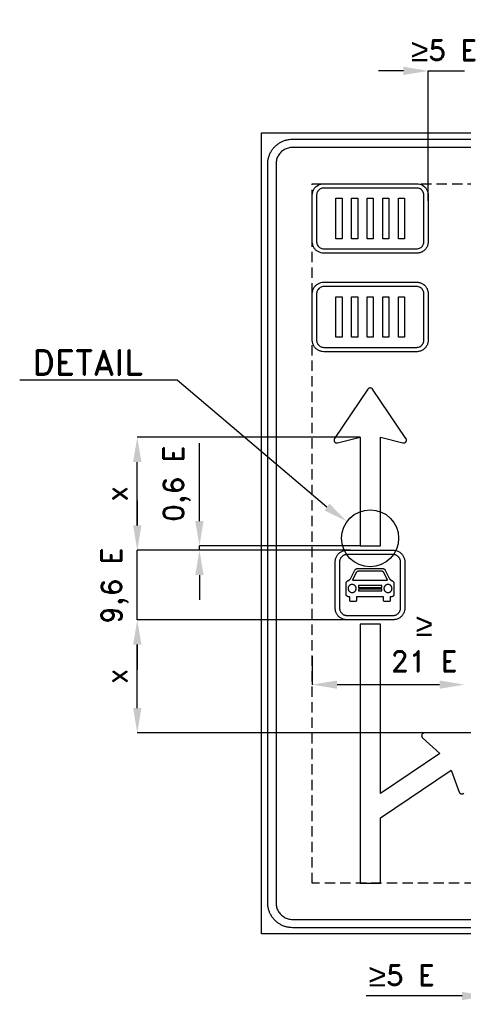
# Model space of a CAD drawing. Header units: millimetres. Extents: x -13247 to 6038, y -4407 to 4807.
# Tile 2 of 3: x -790 to 1352, y 50 to 4807. Entities that reach past the tile are written whole.
import ezdxf

# ---------------------------------------------------------------- set-up
doc = ezdxf.new("R2010")
doc.units = ezdxf.units.MM
doc.header["$LTSCALE"] = 5
doc.linetypes.add('ČÁRKOVANÁX2', pattern=[1.5, 1, -0.5])
doc.layers.add('Kóty', color=2, linetype='Continuous')
doc.layers.add('Značka', color=7, linetype='Continuous')
doc.styles.get("Standard").update_dxf_attribs({"font": 'romand.shx', "height": 100})
doc.dimstyles.get("Standard").update_dxf_attribs({"dimtxt": 100, "dimasz": 120, "dimexe": 0.18, "dimexo": 0.0625, "dimgap": 50, "dimtad": 1, "dimdec": 0, "dimzin": 0, "dimdsep": 46, "dimtxsty": 'Standard', "dimcen": 0.09, "dimadec": 0, "dimazin": 0, "dimtfac": 1, "dimtdec": 0, "dimtofl": 0, "dimtmove": 0, "dimatfit": 3, "dimfxl": 1, "dimtolj": 1, "dimtzin": 0, "dimarcsym": 0})

# ---------------------------------------------------------------- blocks, each defined once
blk = doc.blocks.new('*D1')
at = {"layer": 'Defpoints', "color": 0, "transparency": 16777216}
for p in [(-222.7, 1907.7), (801.7, 1907.7), (1172, 1361.1)]:
    blk.add_point(p, dxfattribs=at)
at = {"layer": 'Kóty', "color": 0, "lineweight": -2, "transparency": 16777216}
for p, q in [((801.6, 1907.7), (-222.9, 1907.7)), ((-222.7, 1481.1), (-222.7, 1787.7)), ((1172, 1361.1), (-222.9, 1361.1))]:
    blk.add_line(p, q, dxfattribs=at)
at = {"layer": 'Kóty', "color": 0, "transparency": 16777216}
for points in [[(-242.7, 1787.7), (-202.7, 1787.7), (-222.7, 1907.7)], [(-242.7, 1481.1), (-202.7, 1481.1), (-222.7, 1361.1)]]:
    blk.add_solid(points, dxfattribs=at)
at = {"layer": 'Kóty', "color": 0, "transparency": 16777216, "insert": (-322.7, 1634.4), "char_height": 100, "attachment_point": 5, "rotation": 90}
blk.add_mtext('\\A1;x', dxfattribs=at)
blk = doc.blocks.new('*D2')
at = {"layer": 'Defpoints', "color": 0, "transparency": 16777216}
for p in [(-222.7, 2789.9), (853.3, 2789.9), (807.1, 2243.7)]:
    blk.add_point(p, dxfattribs=at)
at = {"layer": 'Kóty', "color": 0, "lineweight": -2, "transparency": 16777216}
for p, q in [((853.2, 2789.9), (-222.9, 2789.9)), ((-222.7, 2363.7), (-222.7, 2669.9)), ((807, 2243.7), (-222.9, 2243.7))]:
    blk.add_line(p, q, dxfattribs=at)
at = {"layer": 'Kóty', "color": 0, "transparency": 16777216}
for points in [[(-242.7, 2669.9), (-202.7, 2669.9), (-222.7, 2789.9)], [(-242.7, 2363.7), (-202.7, 2363.7), (-222.7, 2243.7)]]:
    blk.add_solid(points, dxfattribs=at)
at = {"layer": 'Kóty', "color": 0, "transparency": 16777216, "insert": (-322.7, 2516.8), "char_height": 100, "attachment_point": 5, "rotation": 90}
blk.add_mtext('\\A1;x', dxfattribs=at)

msp = doc.modelspace()

# ---------------------------------------------------------------- linework, layer by layer
at = {"layer": 'Kóty'}
for p, q in [((1062.3, 4559.9), (942.3, 4559.9)), ((1182.3, 3931.4), (1182.3, 4560.1)), ((693.4, 2452.4), (-30.4, 3064.9)), ((77.3, 2384.7), (77.3, 2761.6)), ((-222.7, 2483.7), (-222.7, 2363.7)), ((807, 2243.7), (-222.9, 2243.7)), ((853.2, 2264.7), (77.1, 2264.7)), ((807.1, 2243.7), (77.1, 2243.7)), ((77.3, 2123.7), (77.3, 2003.7)), ((819.2, 1907.7), (-222.9, 1907.7)), ((-222.7, 1787.7), (-222.7, 1667.7)), ((622.3, 1731.3), (622.3, 1594)), ((742.3, 1594.2), (1237.3, 1594.2)), ((1346, 89.9), (883.1, 89.9))]:
    msp.add_line(p, q, dxfattribs=at)
for points in [[(1182.3, 4559.9), (1357.3, 4559.9)], [(-27.9, 3064.9), (-790.4, 3064.9)], [(-222.7, 1907.7), (-222.7, 2243.7)], [(77.1, 2243.7), (77.3, 2264.7)]]:
    msp.add_lwpolyline(points, dxfattribs=at)
for points in [[(1062.3, 4579.9), (1062.3, 4539.9), (1182.3, 4559.9)], [(681.7, 2436.2), (705.1, 2468.6), (790.6, 2382)], [(57.3, 2384.7), (97.3, 2384.7), (77.3, 2264.7)], [(-242.7, 2363.7), (-202.7, 2363.7), (-222.7, 2243.7)], [(57.3, 2123.7), (97.3, 2123.7), (77.3, 2243.7)], [(-242.7, 1787.7), (-202.7, 1787.7), (-222.7, 1907.7)], [(742.3, 1614.2), (742.3, 1574.2), (622.3, 1594.2)], [(1237.3, 1614.2), (1237.3, 1574.2), (1357.3, 1594.2)], [(1346, 109.9), (1346, 69.9), (1466, 89.9)]]:
    msp.add_solid(points, dxfattribs=at)
at = {"layer": 'Značka', "color": 5}
for points in [[(377.3, 389.9), (377.3, 4259.9), (3377.3, 4259.9), (3377.3, 389.9), (377.3, 389.9)], [(736.5, 3748.9), (736.5, 3944.9), (766.3, 3944.9), (766.3, 3748.9), (736.5, 3748.9)], [(812, 3748.9), (812, 3944.9), (841.7, 3944.9), (841.7, 3748.9), (812, 3748.9)], [(887.4, 3748.9), (887.4, 3944.9), (917.1, 3944.9), (917.1, 3748.9), (887.4, 3748.9)], [(962.9, 3748.9), (962.9, 3944.9), (992.6, 3944.9), (992.6, 3748.9), (962.9, 3748.9)], [(1038.3, 3748.9), (1038.3, 3944.9), (1068, 3944.9), (1068, 3748.9), (1038.3, 3748.9)], [(736.5, 3272.9), (736.5, 3468.9), (766.3, 3468.9), (766.3, 3272.9), (736.5, 3272.9)], [(812, 3272.9), (812, 3468.9), (841.7, 3468.9), (841.7, 3272.9), (812, 3272.9)], [(887.4, 3272.9), (887.4, 3468.9), (917.1, 3468.9), (917.1, 3272.9), (887.4, 3272.9)], [(962.9, 3272.9), (962.9, 3468.9), (992.6, 3468.9), (992.6, 3272.9), (962.9, 3272.9)], [(1038.3, 3272.9), (1038.3, 3468.9), (1068, 3468.9), (1068, 3272.9), (1038.3, 3272.9)], [(951.3, 2264.7), (951.3, 2789.9), (1059.8, 2762.3)], [(853.3, 2264.7), (951.3, 2264.7)], [(985.5, 2099.4), (968.3, 2136.2), (967.8, 2136.8), (967.2, 2137.4), (966.3, 2138.3), (965.3, 2139.2), (964.4, 2139.9), (963.4, 2140.4), (962.3, 2140.9), (961.2, 2141.4), (960.2, 2141.7), (959.2, 2141.9), (958.2, 2142.1), (957.1, 2142.2), (956.2, 2142.2), (955.4, 2142.2), (847.2, 2142.2), (846.3, 2142.2), (845.3, 2142.2), (844.3, 2142.1), (843.2, 2141.9), (842.2, 2141.6), (841.3, 2141.3), (840.3, 2140.9), (839.2, 2140.4), (838.2, 2139.8), (837.3, 2139.1), (836.2, 2138.2), (835.2, 2137.2), (834.8, 2136.7), (834.3, 2136.2), (817.2, 2099.4), (985.5, 2099.4)], [(957.5, 2063.9), (957.5, 2072.6), (845.2, 2072.6), (845.2, 2063.9), (957.5, 2063.9)], [(957.5, 2047.2), (957.5, 2055.4), (845.2, 2055.4), (845.2, 2047.2), (957.5, 2047.2)], [(951.3, 1886.7), (853.3, 1886.7)], [(527.3, 459.9), (3227.3, 459.9)], [(3227.3, 419.9), (527.3, 419.9)]]:
    msp.add_lwpolyline(points, dxfattribs=at)
for points in [[(527.3, 419.9), (526.8, 419.9), (526.3, 419.9, -0.03218), (510.8, 421, -0.035443), (495.6, 424.1, -0.036267), (480.9, 429.1, -0.03442), (467, 436.1, -0.033721), (454.1, 444.8, -0.034085), (442.4, 455, -0.034209), (432.1, 466.7, -0.034229), (423.5, 479.6, -0.034044), (416.6, 493.5, -0.033412), (411.5, 508.2, -0.034127), (408.3, 523.5, -0.036745), (407.3, 539), (407.3, 539.4), (407.3, 539.9), (407.3, 4109.9), (407.3, 4110.4), (407.3, 4110.8, -0.032181), (408.4, 4126.3, -0.035446), (411.5, 4141.6, -0.036271), (416.5, 4156.3, -0.034414), (423.5, 4170.2, -0.033711), (432.1, 4183.1, -0.034082), (442.4, 4194.7, -0.03421), (454.1, 4205, -0.034229), (467, 4213.7, -0.034026), (480.9, 4220.6, -0.033416), (495.6, 4225.6, -0.034113), (510.8, 4228.9, -0.036749), (526.3, 4229.9), (526.8, 4229.9), (527.3, 4229.9), (3227.3, 4229.9)], [(3227.3, 4189.9), (527.3, 4189.9), (527, 4189.9), (526.6, 4189.9), (516.3, 4189.2, 0.035442), (506.2, 4187.1, 0.03626), (496.4, 4183.7, 0.034424), (487.1, 4179.1, 0.033731), (478.5, 4173.3, 0.034079), (470.7, 4166.5, 0.034187), (463.8, 4158.7, 0.034232), (458.1, 4150.1, 0.034052), (453.5, 4140.8, 0.03342), (450.1, 4131, 0.034126), (448, 4120.8, 0.036746), (447.3, 4110.5, 0.000846), (447.3, 4110.2), (447.3, 4109.9), (447.3, 539.9), (447.3, 539.6), (447.3, 539.3, 0.03218), (448, 528.9, 0.035443), (450.1, 518.8, 0.036267), (453.4, 509, 0.03442), (458.1, 499.7, 0.033721), (463.8, 491.1, 0.034085), (470.7, 483.3, 0.03421), (478.5, 476.5, 0.034229), (487.1, 470.7, 0.034044), (496.4, 466.1, 0.033411), (506.2, 462.7, 0.034128), (516.3, 460.6, 0.036745), (526.6, 459.9), (527, 459.9), (527.3, 459.9)], [(678.3, 3678.9), (678.1, 3678.9), (677.8, 3678.9), (670.6, 3679.4), (663.5, 3680.9), (656.6, 3683.2), (650.2, 3686.5), (644.1, 3690.5, -0.034088), (638.7, 3695.3, -0.034225), (633.9, 3700.7, -0.034207), (629.9, 3706.8, -0.034023), (626.6, 3713.3, -0.033406), (624.3, 3720.1, -0.034126), (622.8, 3727.2, -0.036744), (622.3, 3734.5), (622.3, 3734.7), (622.3, 3734.9), (622.3, 3958.9), (622.3, 3959.1), (622.3, 3959.3, -0.032185), (622.8, 3966.6, -0.035439), (624.3, 3973.7, -0.03626), (626.6, 3980.5, -0.034401), (629.9, 3987, -0.03371), (633.9, 3993.1, -0.034105), (638.7, 3998.5, -0.034249), (644.1, 4003.3), (650.2, 4007.3), (656.6, 4010.6), (663.5, 4012.9), (670.6, 4014.4), (677.8, 4014.9), (678.1, 4014.9), (678.3, 4014.9), (1126.3, 4014.9), (1126.5, 4014.9), (1126.7, 4014.9), (1133.9, 4014.4), (1141.1, 4012.9), (1147.9, 4010.6), (1154.4, 4007.3), (1160.4, 4003.3, -0.034083), (1165.9, 3998.5, -0.034225), (1170.7, 3993.1, -0.034201), (1174.7, 3987, -0.034025), (1177.9, 3980.5, -0.03341), (1180.3, 3973.7, -0.03413), (1181.8, 3966.6, -0.036741), (1182.3, 3959.3), (1182.3, 3959.1), (1182.3, 3958.9), (1182.3, 3734.9), (1182.3, 3734.7), (1182.3, 3734.5, -0.032185), (1181.8, 3727.2, -0.035429), (1180.3, 3720.1, -0.036262), (1178, 3713.2, -0.034401), (1174.7, 3706.8, -0.033702), (1170.7, 3700.7, -0.034105), (1165.9, 3695.3, -0.034246), (1160.4, 3690.5, -0.034255), (1154.4, 3686.5, -0.034078), (1147.9, 3683.2, -0.033424), (1141.1, 3680.9, -0.034116), (1133.9, 3679.4, -0.036745), (1126.7, 3678.9), (1126.5, 3678.9), (1126.3, 3678.9), (678.3, 3678.9)], [(678.3, 3678.9), (678.1, 3678.9), (677.8, 3678.9), (670.6, 3679.4), (663.5, 3680.9), (656.6, 3683.2), (650.2, 3686.5), (644.1, 3690.5, -0.034088), (638.7, 3695.3, -0.034225), (633.9, 3700.7, -0.034207), (629.9, 3706.8, -0.034023), (626.6, 3713.3, -0.033406), (624.3, 3720.1, -0.034126), (622.8, 3727.2, -0.036744), (622.3, 3734.5), (622.3, 3734.7), (622.3, 3734.9), (622.3, 3958.9), (622.3, 3959.1), (622.3, 3959.3, -0.032185), (622.8, 3966.6, -0.035439), (624.3, 3973.7, -0.03626), (626.6, 3980.5, -0.034401), (629.9, 3987, -0.03371), (633.9, 3993.1, -0.034105), (638.7, 3998.5, -0.034249), (644.1, 4003.3), (650.2, 4007.3), (656.6, 4010.6), (663.5, 4012.9), (670.6, 4014.4), (677.8, 4014.9), (678.1, 4014.9), (678.3, 4014.9), (1126.3, 4014.9), (1126.5, 4014.9), (1126.7, 4014.9), (1133.9, 4014.4), (1141.1, 4012.9), (1147.9, 4010.6), (1154.4, 4007.3), (1160.4, 4003.3, -0.034083), (1165.9, 3998.5, -0.034225), (1170.7, 3993.1, -0.034201), (1174.7, 3987, -0.034025), (1177.9, 3980.5, -0.03341), (1180.3, 3973.7, -0.03413), (1181.8, 3966.6, -0.036741), (1182.3, 3959.3), (1182.3, 3959.1), (1182.3, 3958.9), (1182.3, 3734.9), (1182.3, 3734.7), (1182.3, 3734.5, -0.032185), (1181.8, 3727.2, -0.035429), (1180.3, 3720.1, -0.036262), (1178, 3713.2, -0.034401), (1174.7, 3706.8, -0.033702), (1170.7, 3700.7, -0.034105), (1165.9, 3695.3, -0.034246), (1160.4, 3690.5, -0.034255), (1154.4, 3686.5, -0.034078), (1147.9, 3683.2, -0.033424), (1141.1, 3680.9, -0.034116), (1133.9, 3679.4, -0.036745), (1126.7, 3678.9), (1126.5, 3678.9), (1126.3, 3678.9), (678.3, 3678.9)], [(678.3, 3699.9), (1126.3, 3699.9), (1126.4, 3699.9), (1126.6, 3699.9), (1131.1, 3700.2), (1135.5, 3701.1), (1139.8, 3702.6), (1143.9, 3704.6), (1147.6, 3707.1), (1151, 3710.1), (1154, 3713.5, 0.034197), (1156.5, 3717.3, 0.034027), (1158.6, 3721.4, 0.033426), (1160, 3725.7, 0.03414), (1161, 3730.1, 0.036737), (1161.3, 3734.6), (1161.3, 3734.8), (1161.3, 3734.9), (1161.3, 3958.9), (1161.3, 3959), (1161.3, 3959.2, 0.032182), (1161, 3963.7, 0.035455), (1160, 3968.1, 0.036258), (1158.6, 3972.4, 0.034419), (1156.5, 3976.5, 0.033715), (1154, 3980.2), (1151, 3983.6), (1147.6, 3986.6), (1143.9, 3989.2), (1139.8, 3991.2), (1135.5, 3992.7), (1131.1, 3993.6), (1126.6, 3993.9), (1126.4, 3993.9), (1126.3, 3993.9), (678.3, 3993.9), (678.1, 3993.9), (678, 3993.9), (673.5, 3993.6), (669, 3992.7), (664.7, 3991.2), (660.7, 3989.2), (656.9, 3986.6), (653.5, 3983.6), (650.5, 3980.2), (648, 3976.5), (646, 3972.4, 0.033432), (644.5, 3968.1, 0.034124), (643.6, 3963.7, 0.036745), (643.3, 3959.2), (643.3, 3959), (643.3, 3958.9), (643.3, 3734.9), (643.3, 3734.8), (643.3, 3734.6, 0.032175), (643.6, 3730.1, 0.035442), (644.5, 3725.7, 0.036251), (646, 3721.4, 0.034407), (648, 3717.3), (650.5, 3713.5), (653.5, 3710.1), (656.9, 3707.1), (660.7, 3704.6), (664.7, 3702.6), (669, 3701.1), (673.5, 3700.2), (678, 3699.9), (678.1, 3699.9), (678.3, 3699.9)], [(678.3, 3202.9), (678.1, 3202.9), (677.8, 3202.9), (670.6, 3203.4, -0.035449), (663.5, 3204.9, -0.036243), (656.6, 3207.2, -0.034434), (650.2, 3210.5, -0.033722), (644.1, 3214.5, -0.034114), (638.7, 3219.3, -0.034225), (633.9, 3224.7, -0.034207), (629.9, 3230.8, -0.034037), (626.6, 3237.3, -0.033418), (624.3, 3244.1, -0.034126), (622.8, 3251.2, -0.036744), (622.3, 3258.5), (622.3, 3258.7), (622.3, 3258.9), (622.3, 3482.9), (622.3, 3483.1), (622.3, 3483.3, -0.032185), (622.8, 3490.6, -0.035453), (624.3, 3497.7, -0.03626), (626.6, 3504.5, -0.034401), (629.9, 3511, -0.03371), (633.9, 3517.1, -0.034105), (638.7, 3522.5, -0.034249), (644.1, 3527.3, -0.034231), (650.2, 3531.3), (656.6, 3534.6), (663.5, 3536.9), (670.6, 3538.4), (677.8, 3538.9), (678.1, 3538.9), (678.3, 3538.9), (1126.3, 3538.9), (1126.5, 3538.9), (1126.7, 3538.9), (1133.9, 3538.4, -0.035448), (1141.1, 3536.9, -0.036245), (1147.9, 3534.6, -0.034408), (1154.4, 3531.3, -0.033725), (1160.4, 3527.3, -0.034083), (1165.9, 3522.5, -0.034225), (1170.7, 3517.1, -0.034239), (1174.7, 3511, -0.034025), (1177.9, 3504.5, -0.03341), (1180.3, 3497.7, -0.03413), (1181.8, 3490.6, -0.036741), (1182.3, 3483.3), (1182.3, 3483.1), (1182.3, 3482.9), (1182.3, 3258.9), (1182.3, 3258.7), (1182.3, 3258.5, -0.032185), (1181.8, 3251.2, -0.035429), (1180.3, 3244.1, -0.036262), (1178, 3237.2, -0.034401), (1174.7, 3230.8, -0.033702), (1170.7, 3224.7, -0.034105), (1165.9, 3219.3, -0.034196), (1160.4, 3214.5, -0.034255), (1154.4, 3210.5, -0.034078), (1147.9, 3207.2, -0.033424), (1141.1, 3204.9, -0.034116), (1133.9, 3203.4, -0.036745), (1126.7, 3202.9), (1126.5, 3202.9), (1126.3, 3202.9), (678.3, 3202.9)], [(678.3, 3202.9), (678.1, 3202.9), (677.8, 3202.9), (670.6, 3203.4, -0.035449), (663.5, 3204.9, -0.036243), (656.6, 3207.2, -0.034434), (650.2, 3210.5, -0.033722), (644.1, 3214.5, -0.034114), (638.7, 3219.3, -0.034225), (633.9, 3224.7, -0.034207), (629.9, 3230.8, -0.034037), (626.6, 3237.3, -0.033418), (624.3, 3244.1, -0.034126), (622.8, 3251.2, -0.036744), (622.3, 3258.5), (622.3, 3258.7), (622.3, 3258.9), (622.3, 3482.9), (622.3, 3483.1), (622.3, 3483.3, -0.032185), (622.8, 3490.6, -0.035453), (624.3, 3497.7, -0.03626), (626.6, 3504.5, -0.034401), (629.9, 3511, -0.03371), (633.9, 3517.1, -0.034105), (638.7, 3522.5, -0.034249), (644.1, 3527.3, -0.034231), (650.2, 3531.3), (656.6, 3534.6), (663.5, 3536.9), (670.6, 3538.4), (677.8, 3538.9), (678.1, 3538.9), (678.3, 3538.9), (1126.3, 3538.9), (1126.5, 3538.9), (1126.7, 3538.9), (1133.9, 3538.4, -0.035448), (1141.1, 3536.9, -0.036245), (1147.9, 3534.6, -0.034408), (1154.4, 3531.3, -0.033725), (1160.4, 3527.3, -0.034083), (1165.9, 3522.5, -0.034225), (1170.7, 3517.1, -0.034239), (1174.7, 3511, -0.034025), (1177.9, 3504.5, -0.03341), (1180.3, 3497.7, -0.03413), (1181.8, 3490.6, -0.036741), (1182.3, 3483.3), (1182.3, 3483.1), (1182.3, 3482.9), (1182.3, 3258.9), (1182.3, 3258.7), (1182.3, 3258.5, -0.032185), (1181.8, 3251.2, -0.035429), (1180.3, 3244.1, -0.036262), (1178, 3237.2, -0.034401), (1174.7, 3230.8, -0.033702), (1170.7, 3224.7, -0.034105), (1165.9, 3219.3, -0.034196), (1160.4, 3214.5, -0.034255), (1154.4, 3210.5, -0.034078), (1147.9, 3207.2, -0.033424), (1141.1, 3204.9, -0.034116), (1133.9, 3203.4, -0.036745), (1126.7, 3202.9), (1126.5, 3202.9), (1126.3, 3202.9), (678.3, 3202.9)], [(678.3, 3223.9), (1126.3, 3223.9), (1126.4, 3223.9), (1126.6, 3223.9), (1131.1, 3224.2), (1135.5, 3225.1), (1139.8, 3226.6), (1143.9, 3228.6), (1147.6, 3231.1), (1151, 3234.1, 0.03419), (1154, 3237.5, 0.034197), (1156.5, 3241.3, 0.034027), (1158.6, 3245.4, 0.033426), (1160, 3249.7, 0.03414), (1161, 3254.1, 0.03673), (1161.3, 3258.6), (1161.3, 3258.8), (1161.3, 3258.9), (1161.3, 3482.9), (1161.3, 3483), (1161.3, 3483.2, 0.032182), (1161, 3487.7, 0.035455), (1160, 3492.1, 0.036258), (1158.6, 3496.4, 0.034419), (1156.5, 3500.5, 0.033715), (1154, 3504.2, 0.034084), (1151, 3507.6), (1147.6, 3510.6), (1143.9, 3513.2), (1139.8, 3515.2), (1135.5, 3516.7), (1131.1, 3517.6), (1126.6, 3517.9), (1126.4, 3517.9), (1126.3, 3517.9), (678.3, 3517.9), (678.1, 3517.9), (678, 3517.9), (673.5, 3517.6), (669, 3516.7), (664.7, 3515.2), (660.7, 3513.2), (656.9, 3510.6), (653.5, 3507.6), (650.5, 3504.2), (648, 3500.5, 0.034027), (646, 3496.4, 0.033432), (644.5, 3492.1, 0.034124), (643.6, 3487.7, 0.036745), (643.3, 3483.2), (643.3, 3483), (643.3, 3482.9), (643.3, 3258.9), (643.3, 3258.8), (643.3, 3258.6, 0.032175), (643.6, 3254.1, 0.035442), (644.5, 3249.7, 0.036251), (646, 3245.4, 0.034407), (648, 3241.3, 0.033726), (650.5, 3237.5), (653.5, 3234.1), (656.9, 3231.1), (660.7, 3228.6), (664.7, 3226.6), (669, 3225.1), (673.5, 3224.2), (678, 3223.9), (678.1, 3223.9), (678.3, 3223.9)], [(1059.8, 2762.3), (1060.5, 2762.2), (1061.2, 2762.1), (1063.8, 2761.9), (1066.5, 2762.3, 0.064177), (1069.7, 2763.4, 0.064105), (1072.5, 2765.3, 0.064033), (1074.8, 2767.8, 0.06389), (1076.3, 2770.8, 0.063523), (1077.2, 2774.1, 0.062363), (1077.2, 2777.5, 0.051614), (1076.7, 2780.1, 0.056313), (1075.6, 2782.6), (1075.2, 2783.2), (1074.9, 2783.7), (913.9, 3021.7), (913.5, 3022.3), (913.1, 3022.8), (911.1, 3024.8), (908.8, 3026.3, 0.064798), (905.7, 3027.5, 0.065004), (902.3, 3027.9, 0.064747), (898.9, 3027.5, 0.063115), (895.7, 3026.3), (893.4, 3024.8), (891.5, 3022.8), (891.1, 3022.3), (890.7, 3021.7), (729.7, 2783.7), (729.3, 2783.2), (729, 2782.6, 0.051434), (727.9, 2780.1, 0.051557), (727.4, 2777.5, 0.064183), (727.4, 2774.1, 0.064144), (728.2, 2770.8, 0.063952), (729.8, 2767.8, 0.063812), (732.1, 2765.3, 0.06348), (734.9, 2763.4, 0.062375), (738, 2762.3), (740.7, 2761.9), (743.4, 2762.1), (744.1, 2762.2), (744.7, 2762.3), (853.3, 2789.9), (853.3, 2264.7)], [(789.3, 1907.7), (789.1, 1907.7), (788.9, 1907.7, -0.032203), (781.6, 1908.2, -0.035448), (774.5, 1909.7, -0.036258), (767.7, 1912, -0.034404), (761.2, 1915.3, -0.033694), (755.2, 1919.3, -0.034076), (749.7, 1924.1, -0.034203), (744.9, 1929.5, -0.034214), (740.9, 1935.6, -0.034044), (737.6, 1942, -0.033416), (735.3, 1948.9, -0.034128), (733.8, 1956, -0.036744), (733.3, 1963.2), (733.3, 1963.5), (733.3, 1963.7), (733.3, 2187.7), (733.3, 2187.9), (733.3, 2188.1, -0.032183), (733.8, 2195.4, -0.035437), (735.3, 2202.5, -0.036268), (737.6, 2209.3, -0.034419), (740.9, 2215.8, -0.033721), (744.9, 2221.8, -0.034083), (749.7, 2227.3, -0.034221), (755.2, 2232.1, -0.034215), (761.2, 2236.1, -0.034027), (767.7, 2239.4, -0.033423), (774.5, 2241.7, -0.034131), (781.6, 2243.2, -0.036744), (788.9, 2243.7), (789.1, 2243.7), (789.3, 2243.7), (1013.3, 2243.7), (1013.5, 2243.7), (1013.8, 2243.7, -0.032203), (1021, 2243.2, -0.035451), (1028.1, 2241.7, -0.03626), (1035, 2239.4, -0.034408), (1041.4, 2236.1, -0.033697), (1047.5, 2232.1, -0.034082), (1052.9, 2227.3, -0.034203), (1057.7, 2221.8, -0.03421), (1061.7, 2215.8, -0.03404), (1065, 2209.3, -0.033416), (1067.3, 2202.5, -0.034124), (1068.8, 2195.3, -0.036744), (1069.3, 2188.1), (1069.3, 2187.9), (1069.3, 2187.7), (1069.3, 1963.7), (1069.3, 1963.5), (1069.3, 1963.2, -0.032179), (1068.8, 1956, -0.035446), (1067.3, 1948.9, -0.036268), (1065, 1942, -0.034416), (1061.7, 1935.6, -0.033725), (1057.7, 1929.5, -0.034083), (1052.9, 1924.1, -0.034221), (1047.5, 1919.3, -0.034222), (1041.4, 1915.3, -0.034033), (1035, 1912, -0.033424), (1028.1, 1909.7, -0.034133), (1021, 1908.2, -0.036745), (1013.8, 1907.7), (1013.5, 1907.7), (1013.3, 1907.7), (789.3, 1907.7)], [(789.3, 1907.7), (789.1, 1907.7), (788.9, 1907.7, -0.032203), (781.6, 1908.2, -0.035448), (774.5, 1909.7, -0.036258), (767.7, 1912, -0.034404), (761.2, 1915.3, -0.033694), (755.2, 1919.3, -0.034076), (749.7, 1924.1, -0.034203), (744.9, 1929.5, -0.034214), (740.9, 1935.6, -0.034044), (737.6, 1942, -0.033416), (735.3, 1948.9, -0.034128), (733.8, 1956, -0.036744), (733.3, 1963.2), (733.3, 1963.5), (733.3, 1963.7), (733.3, 2187.7), (733.3, 2187.9), (733.3, 2188.1, -0.032183), (733.8, 2195.4, -0.035437), (735.3, 2202.5, -0.036268), (737.6, 2209.3, -0.034419), (740.9, 2215.8, -0.033721), (744.9, 2221.8, -0.034083), (749.7, 2227.3, -0.034221), (755.2, 2232.1, -0.034215), (761.2, 2236.1, -0.034027), (767.7, 2239.4, -0.033423), (774.5, 2241.7, -0.034131), (781.6, 2243.2, -0.036744), (788.9, 2243.7), (789.1, 2243.7), (789.3, 2243.7), (1013.3, 2243.7), (1013.5, 2243.7), (1013.8, 2243.7, -0.032203), (1021, 2243.2, -0.035451), (1028.1, 2241.7, -0.03626), (1035, 2239.4, -0.034408), (1041.4, 2236.1, -0.033697), (1047.5, 2232.1, -0.034082), (1052.9, 2227.3, -0.034203), (1057.7, 2221.8, -0.03421), (1061.7, 2215.8, -0.03404), (1065, 2209.3, -0.033416), (1067.3, 2202.5, -0.034124), (1068.8, 2195.3, -0.036744), (1069.3, 2188.1), (1069.3, 2187.9), (1069.3, 2187.7), (1069.3, 1963.7), (1069.3, 1963.5), (1069.3, 1963.2, -0.032179), (1068.8, 1956, -0.035446), (1067.3, 1948.9, -0.036268), (1065, 1942, -0.034416), (1061.7, 1935.6, -0.033725), (1057.7, 1929.5, -0.034083), (1052.9, 1924.1, -0.034221), (1047.5, 1919.3, -0.034222), (1041.4, 1915.3, -0.034033), (1035, 1912, -0.033424), (1028.1, 1909.7, -0.034133), (1021, 1908.2, -0.036745), (1013.8, 1907.7), (1013.5, 1907.7), (1013.3, 1907.7), (789.3, 1907.7)], [(789.3, 1928.7), (1013.3, 1928.7), (1013.5, 1928.7), (1013.6, 1928.7, 0.032193), (1018.1, 1929, 0.035447), (1022.6, 1929.9, 0.036258), (1026.8, 1931.4, 0.034412), (1030.9, 1933.4, 0.033723), (1034.7, 1935.9, 0.034092), (1038.1, 1938.9, 0.034211), (1041.1, 1942.3, 0.034249), (1043.6, 1946.1, 0.03404), (1045.6, 1950.2, 0.033404), (1047.1, 1954.4, 0.034117), (1048, 1958.9, 0.036758), (1048.3, 1963.4), (1048.3, 1963.5), (1048.3, 1963.7), (1048.3, 2187.7), (1048.3, 2187.8), (1048.3, 2188, 0.032166), (1048, 2192.5, 0.035424), (1047.1, 2196.9, 0.036262), (1045.6, 2201.2, 0.034419), (1043.6, 2205.3, 0.033738), (1041.1, 2209, 0.034104), (1038.1, 2212.4, 0.03418), (1034.7, 2215.4, 0.034201), (1030.9, 2217.9, 0.034064), (1026.8, 2220, 0.033408), (1022.6, 2221.4, 0.034125), (1018.1, 2222.4, 0.036731), (1013.6, 2222.7), (1013.5, 2222.7), (1013.3, 2222.7), (789.3, 2222.7), (789.2, 2222.7), (789, 2222.7, 0.032193), (784.5, 2222.4, 0.03545), (780.1, 2221.4, 0.036256), (775.8, 2220, 0.034409), (771.7, 2217.9, 0.033712), (768, 2215.4, 0.034079), (764.6, 2212.4, 0.034201), (761.6, 2209, 0.034238), (759.1, 2205.3, 0.03404), (757, 2201.2, 0.033423), (755.6, 2196.9, 0.034124), (754.6, 2192.5, 0.036745), (754.3, 2188), (754.3, 2187.8), (754.3, 2187.7), (754.3, 1963.7), (754.3, 1963.5), (754.3, 1963.4, 0.032172), (754.6, 1958.9, 0.035437), (755.6, 1954.4, 0.036269), (757, 1950.2, 0.034407), (759.1, 1946.1, 0.033726), (761.6, 1942.3, 0.034094), (764.6, 1938.9, 0.034184), (768, 1935.9, 0.034212), (771.7, 1933.4, 0.034064), (775.8, 1931.4, 0.033412), (780.1, 1929.9, 0.034122), (784.5, 1929, 0.036731), (789, 1928.7), (789.2, 1928.7), (789.3, 1928.7)], [(960.7, 2156.2), (962.1, 2156), (963.4, 2155.7), (964.6, 2155.5), (965.7, 2155.1), (966.9, 2154.6), (968.1, 2153.9), (969.2, 2153.2), (970.3, 2152.3), (971.3, 2151.5), (972.1, 2150.6), (972.9, 2149.6), (973.6, 2148.5), (974.1, 2147.7), (974.6, 2146.8), (993.3, 2109.3), (995.7, 2105.7), (996.1, 2105.3), (996.6, 2104.8), (997, 2104.4), (997.5, 2103.9), (998, 2103.5), (998.5, 2103.1), (998.9, 2102.7), (999.4, 2102.4), (999.8, 2102.1), (1000.2, 2101.8), (1000.9, 2101.3), (1001.7, 2100.8), (1008.7, 2096.3), (1009.7, 2095.6), (1010.7, 2094.9), (1011.8, 2094), (1012.8, 2093), (1013.6, 2092), (1014.4, 2091), (1015, 2090), (1015.5, 2088.9), (1016, 2088), (1016.3, 2087), (1016.6, 2085.8), (1016.9, 2084.5), (1017, 2083.9), (1017, 2083.4), (1017, 2031.5, -0.007002), (1016.9, 2030, -0.021061), (1016.6, 2028.4, -0.033808), (1016.1, 2026.8, -0.040512), (1015.4, 2025.2, -0.037285), (1014.5, 2023.9), (1013.5, 2022.7), (1012.4, 2021.7), (1011.2, 2020.8), (1010.1, 2020.2), (1008.9, 2019.6), (1007.4, 2019.2), (1005.8, 2018.9), (1005.1, 2018.8), (1004.3, 2018.7), (998.8, 2018.7), (998.8, 2001.7, -0.014704), (998.7, 2000.4, -0.044515), (998.4, 1999.3, -0.079466), (997.6, 1997.7, -0.085316), (996.3, 1996.5, -0.082705), (994.5, 1995.6), (992.5, 1995.2), (972.7, 1995.2), (971.1, 1995.5), (969.6, 1996.1, -0.077021), (968.2, 1997.1, -0.081023), (967.2, 1998.5, -0.063452), (966.7, 2000.1, -0.020508), (966.4, 2001.7), (966.4, 2018.7), (836.3, 2018.7), (836.3, 2001.7, -0.014117), (836.1, 2000.5, -0.042578), (835.8, 1999.3, -0.079387), (834.9, 1997.7, -0.085953), (833.6, 1996.4, -0.078886), (831.8, 1995.6), (829.9, 1995.2), (810.2, 1995.2), (808.4, 1995.5), (806.8, 1996.1, -0.077218), (805.5, 1997.2, -0.081538), (804.5, 1998.6, -0.064437), (804, 2000.1, -0.020769), (803.8, 2001.7), (803.8, 2018.7), (798.3, 2018.7), (797.4, 2018.8), (796.5, 2018.9), (795, 2019.2), (793.6, 2019.7), (792.5, 2020.2), (791.4, 2020.8), (790.2, 2021.7), (789.1, 2022.8), (788, 2024.1), (787.1, 2025.5, -0.041732), (786.4, 2027.1, -0.033878), (786, 2028.8), (785.8, 2030.2), (785.6, 2031.5), (785.6, 2083.4), (785.7, 2084.1), (785.8, 2084.8), (786, 2085.9), (786.4, 2087.1), (786.7, 2088), (787.1, 2088.9), (787.7, 2090), (788.3, 2091.1), (789.1, 2092.2), (790, 2093.2), (791, 2094.2), (792.1, 2095.1), (793, 2095.7), (793.9, 2096.3), (801, 2100.8), (801.7, 2101.3), (802.5, 2101.8), (802.9, 2102.1), (803.3, 2102.4), (803.7, 2102.7), (804.2, 2103.1), (804.7, 2103.5), (805.2, 2104), (805.7, 2104.5), (806.2, 2104.9), (806.5, 2105.3), (806.9, 2105.7), (809.3, 2109.3), (828, 2146.8), (828.4, 2147.5), (828.8, 2148.2), (829.5, 2149.3), (830.3, 2150.3), (831, 2151.1), (831.8, 2151.9), (832.8, 2152.7), (834, 2153.6), (835.2, 2154.3), (836.6, 2154.9), (838, 2155.4), (839.6, 2155.8), (840.7, 2156), (841.9, 2156.2), (960.7, 2156.2)], [(834.2, 2058.8, 0.009637), (834, 2061.2, 0.029234), (833.6, 2063.6, 0.038469), (832.8, 2066, 0.034239), (831.7, 2068.3, 0.033104), (830.3, 2070.4, 0.03434), (828.7, 2072.4), (826.8, 2074.1), (824.7, 2075.5), (822.4, 2076.7), (820, 2077.5), (817.5, 2078), (815, 2078.2), (812.4, 2078.1), (809.9, 2077.6), (807.5, 2076.9), (805.2, 2075.8), (803.1, 2074.4), (801.2, 2072.7, 0.034442), (799.4, 2070.8, 0.034444), (798, 2068.7, 0.034393), (796.8, 2066.5, 0.034437), (796, 2064.1, 0.034405), (795.5, 2061.6, 0.03442), (795.3, 2059, 0.034423), (795.4, 2056.5, 0.034414), (795.9, 2054, 0.034419), (796.7, 2051.6, 0.034377), (797.8, 2049.3, 0.034381), (799.1, 2047.1, 0.034439), (800.8, 2045.2), (802.7, 2043.5), (804.8, 2042.1), (807, 2040.9), (809.4, 2040.1), (811.9, 2039.5), (814.5, 2039.3), (817, 2039.5), (819.5, 2039.9), (821.9, 2040.7), (824.2, 2041.8), (826.4, 2043.2), (828.3, 2044.8, 0.034369), (830, 2046.7, 0.034542), (831.4, 2048.8, 0.034407), (832.6, 2051.1, 0.033724), (833.5, 2053.5, 0.034485), (834, 2056, 0.037305), (834.2, 2058.5), (834.2, 2058.7), (834.2, 2058.8)], [(1007.4, 2058.8, 0.009624), (1007.2, 2061.2, 0.029221), (1006.8, 2063.6, 0.038435), (1006, 2066, 0.034238), (1004.9, 2068.3, 0.033104), (1003.5, 2070.4, 0.034339), (1001.8, 2072.4, 0.034667), (1000, 2074.1), (997.9, 2075.5), (995.6, 2076.7), (993.2, 2077.5), (990.7, 2078), (988.2, 2078.2), (985.6, 2078.1), (983.1, 2077.6), (980.7, 2076.9), (978.4, 2075.8), (976.3, 2074.4, 0.034442), (974.3, 2072.7, 0.034433), (972.6, 2070.8, 0.034415), (971.2, 2068.7, 0.034425), (970, 2066.5, 0.034425), (969.2, 2064.1, 0.034394), (968.6, 2061.6, 0.034372), (968.5, 2059, 0.034435), (968.6, 2056.5, 0.034438), (969, 2054, 0.034397), (969.8, 2051.6, 0.034388), (970.9, 2049.3, 0.034422), (972.3, 2047.1, 0.034439), (974, 2045.2, 0.034433), (975.9, 2043.5), (978, 2042.1), (980.2, 2040.9), (982.6, 2040.1), (985.1, 2039.5), (987.6, 2039.3), (990.2, 2039.5), (992.7, 2039.9), (995.1, 2040.7), (997.4, 2041.8), (999.5, 2043.2, 0.034393), (1001.5, 2044.8, 0.034396), (1003.2, 2046.7, 0.034552), (1004.6, 2048.8, 0.034407), (1005.8, 2051.1, 0.033724), (1006.6, 2053.5, 0.034449), (1007.2, 2056, 0.037281), (1007.4, 2058.5), (1007.4, 2058.7), (1007.4, 2058.8)], [(853.3, 1886.7), (853.3, 634.9), (951.3, 634.9), (951.3, 949.9), (1293.7, 1180.8), (1331.5, 1075.4), (1331.8, 1074.8), (1332, 1074.2, 0.051467), (1333.4, 1071.9, 0.051574), (1335.2, 1069.9, 0.064149), (1337.9, 1067.9, 0.064121), (1341.1, 1066.6, 0.063983), (1344.4, 1066.1, 0.063872), (1347.8, 1066.5, 0.063513), (1351, 1067.6, 0.062365), (1353.8, 1069.5, 0.051626)], [(1452, 1360.7), (1164.7, 1361.1), (1164, 1361.1), (1163.3, 1361, 0.051467), (1160.7, 1360.6, 0.051564), (1158.1, 1359.5, 0.064185), (1155.4, 1357.6, 0.064129), (1153.1, 1355.1, 0.064029), (1151.5, 1352.1, 0.063886), (1150.7, 1348.8, 0.063501), (1150.7, 1345.5, 0.062369), (1151.5, 1342.2, 0.051655), (1152.7, 1339.7, 0.056315), (1154.3, 1337.6), (1154.8, 1337.1), (1155.3, 1336.7), (1238.9, 1262.1), (951.3, 1068.1), (951.3, 1886.7)]]:
    msp.add_lwpolyline(points, format="xyb", dxfattribs=at)
at = {"layer": 'Značka', "color": 6, "linetype": 'ČÁRKOVANÁX2', "ltscale": 10}
msp.add_lwpolyline([(622.3, 634.9), (622.3, 4014.9), (3132.3, 4014.9), (3132.3, 634.9), (622.3, 634.9)], dxfattribs=at)
at = {"layer": 'Značka', "color": 7}
msp.add_circle((901.7, 2301.6), 137.5, dxfattribs=at)

# ---------------------------------------------------------------- texts
at = {"layer": 'Kóty', "attachment_point": 5}
for s, insert, char_height in [('{\\fArial|b0|i0|c238|p34;\\H1.08333x;≥\\A1;\\Fromand|c238;\\H0.92308x;5 E}', (1259.1, 4659.9), 100), ('\\A1;DETAIL', (-463.5, 3150.8), 120), ('{\\fArial|b0|i0|c238|p34;\\H1.08333x;≥\\P\\A1;\\Fromand|c238;\\H0.92308x;21 E}', (1162.6, 1797.4), 100), ('{\\fArial|b0|i0|c238|p34;\\H1.08333x;≥\\A1;\\Fromand|c238;\\H0.92308x;5 E}', (1054.6, 189.9), 100)]:
    msp.add_mtext(s, dxfattribs=dict(at, insert=insert, char_height=char_height))
at = {"layer": 'Kóty', "char_height": 100, "attachment_point": 5, "rotation": 90}
for s, insert in [('\\A1;0,6 E', (-32.2, 2565)), ('\\A1;9,6 E', (-332.2, 2072.2))]:
    msp.add_mtext(s, dxfattribs=dict(at, insert=insert))

# ---------------------------------------------------------------- dimensions: what is measured, and where the dimension line sits
at = {"layer": 'Kóty'}
for base, p1, p2, picture, middle in [((-222.7, 2789.9), (807.1, 2243.7), (853.3, 2789.9), '*D2', (-322.7, 2516.8)), ((-222.7, 1907.7), (1172, 1361.1), (801.7, 1907.7), '*D1', (-322.7, 1634.4))]:
    dim = msp.add_linear_dim(base=base, p1=p1, p2=p2, angle=90, text='x', dimstyle='Standard', dxfattribs=at)
    dim.commit()
    dim.dimension.update_dxf_attribs({"geometry": picture, "text_midpoint": middle})

doc.saveas('drawing.dxf')
